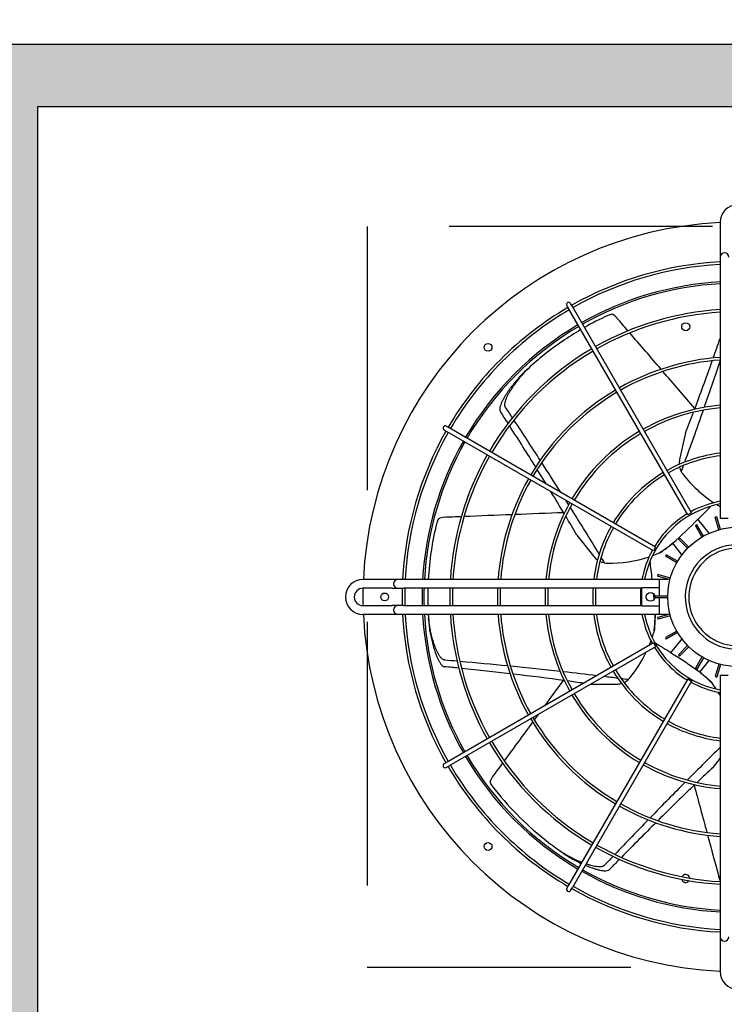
# Model space of a CAD drawing. Header units: millimetres. Extents: x -7955266 to 72030, y -46136 to 9299934.
# Tile 78 of 203: x -5162056 to -5161886, y 6618521 to 6618759. Entities that reach past the tile are written whole.
import ezdxf
from ezdxf.enums import TextEntityAlignment as Align

# ---------------------------------------------------------------- set-up
doc = ezdxf.new("R2010")
doc.units = ezdxf.units.MM
doc.header["$LTSCALE"] = 10
doc.linetypes.add('HIDDEN', pattern=[9.525, 6.35, -3.175])
for name, color, linetype, lineweight in [('BMS_urzadzenia_nr_obw_magistrala', 140, 'Continuous', 13), ('BMS_urzadzenia_WE_WY', 30, 'Continuous', 20), ('IE_ATRYBUTY_ BLOCK_1', 7, 'Continuous', 25), ('IE_ATRYBUTY_ BLOCK_2', 7, 'Continuous', 18), ('IE_urzadzenia', 30, 'Continuous', 25), ('IE_urzadzenia_nr_obw', 94, 'Continuous', 20)]:
    doc.layers.add(name, color=color, linetype=linetype, lineweight=lineweight)
doc.styles.add('ROMANS', font='romans.shx', dxfattribs={"width": 0.8})

# ---------------------------------------------------------------- blocks, each defined once
blk = doc.blocks.new('urzadzenie_klimatyzator_zewn_VRF')
h = blk.add_hatch(color=256)
h.paths.add_polyline_path([(-337.5, -330), (337.5, -330), (337.5, -15), (-337.5, -15)], flags=16)
h.paths.add_polyline_path([(-352.5, -345), (352.5, -345), (352.5, 0), (-352.5, 0)])
at = {"linetype": 'HIDDEN'}
for p, q in [((-258, -43.88), (-258, -222.38)), ((-79.5, -43.88), (-258, -43.88)), ((-258, -222.38), (-79.5, -222.38))]:
    blk.add_line(p, q, dxfattribs=at)
for p, q in [((-172.95, -42.82), (-172.95, -49.86)), ((-172.95, -49.86), (-172.95, -51.22)), ((-172.95, -51.22), (-172.95, -52.59)), ((-172.95, -52.59), (-172.95, -114.22)), ((-209.89, -62.91), (-209.47, -63.64)), ((-180.75, -113.38), (-209.47, -63.64)), ((-208.56, -63.12), (-208.98, -62.39)), ((-179.85, -112.86), (-208.56, -63.12)), ((-238.23, -92.4), (-238.96, -91.98)), ((-188.49, -121.12), (-238.23, -92.4)), ((-239.49, -92.89), (-238.76, -93.31)), ((-189.02, -122.03), (-238.76, -93.31)), ((-181.26, -93.55), (-182.73, -99.99)), ((-179.85, -112.86), (-180.75, -113.38)), ((-173.71, -113.8), (-174.12, -113.91)), ((-172.89, -116.84), (-173.71, -113.8)), ((-178.54, -115.74), (-178.91, -115.95)), ((-177.33, -118.68), (-178.91, -115.95)), ((-176.97, -118.47), (-178.54, -115.74)), ((-175.61, -117.79), (-178.31, -114.4)), ((-173.3, -116.95), (-174.12, -113.91)), ((-170.99, -114.22), (-172.95, -114.22)), ((-207.49, -118.23), (-203.37, -123.4)), ((-184.47, -120.26), (-185.14, -120.8)), ((-184.42, -120.21), (-182.18, -123.03)), ((-182.71, -118.87), (-183.01, -119.17)), ((-180.78, -121.4), (-183.01, -119.17)), ((-180.48, -121.1), (-182.71, -118.87)), ((-188.49, -121.12), (-189.02, -122.03)), ((-185.92, -122.97), (-186.13, -123.33)), ((-183.4, -124.91), (-186.13, -123.33)), ((-183.19, -124.54), (-185.92, -122.97)), ((-187.97, -127.76), (-188.07, -128.16)), ((-184.92, -128.57), (-187.97, -127.76)), ((-252.01, -128.93), (-259.05, -128.93)), ((-250.65, -128.93), (-252.01, -128.93)), ((-249.29, -128.93), (-250.65, -128.93)), ((-187.65, -128.93), (-249.29, -128.93)), ((-185.03, -128.98), (-188.07, -128.16)), ((-185.24, -128.93), (-187.65, -128.93)), ((-187.65, -128.93), (-187.65, -130.88)), ((-252.01, -131.02), (-259.05, -131.02)), ((-252.01, -131.02), (-250.65, -131.02)), ((-250.65, -131.02), (-249.29, -131.02)), ((-191.85, -131.02), (-249.29, -131.02)), ((-191.85, -130.88), (-187.65, -130.88)), ((-191.85, -135.37), (-191.85, -130.88)), ((-187.65, -130.88), (-187.65, -132.91)), ((-259.05, -135.22), (-252.01, -135.22)), ((-250.65, -135.22), (-252.01, -135.22)), ((-249.29, -135.22), (-250.65, -135.22)), ((-249.29, -135.22), (-191.85, -135.22)), ((-185.55, -132.91), (-188.7, -132.91)), ((-188.7, -132.91), (-188.7, -133.34)), ((-185.55, -133.34), (-188.7, -133.34)), ((-187.65, -133.34), (-187.65, -135.37)), ((-259.05, -137.32), (-252.01, -137.32)), ((-252.01, -137.32), (-250.65, -137.32)), ((-250.65, -137.32), (-249.29, -137.32)), ((-249.29, -137.32), (-187.65, -137.32)), ((-187.65, -135.37), (-191.85, -135.37)), ((-188.61, -137.39), (-188.61, -138.26)), ((-185.03, -137.27), (-188.07, -138.09)), ((-187.65, -135.37), (-187.65, -137.32)), ((-187.65, -137.32), (-185.24, -137.32)), ((-188.07, -138.09), (-187.97, -138.49)), ((-184.92, -137.68), (-187.97, -138.49)), ((-183.4, -141.34), (-186.13, -142.92)), ((-183.19, -141.71), (-185.92, -143.28)), ((-189.02, -144.22), (-238.76, -172.94)), ((-189.02, -144.22), (-188.49, -145.13)), ((-186.13, -142.92), (-185.92, -143.28)), ((-182.18, -143.22), (-184.88, -146.62)), ((-188.49, -145.13), (-238.23, -173.85)), ((-180.78, -144.85), (-183.01, -147.08)), ((-183.01, -147.08), (-182.71, -147.38)), ((-180.48, -145.15), (-182.71, -147.38)), ((-177.33, -147.57), (-178.91, -150.3)), ((-176.97, -147.78), (-178.54, -150.51)), ((-177.85, -151.28), (-175.61, -148.46)), ((-173.3, -149.3), (-174.12, -152.34)), ((-172.89, -149.41), (-173.71, -152.45)), ((-178.91, -150.3), (-178.54, -150.51)), ((-177.79, -151.31), (-177.12, -151.85)), ((-180.75, -152.87), (-209.47, -202.61)), ((-179.85, -153.39), (-208.56, -203.13)), ((-204.07, -154.12), (-197.94, -154.12)), ((-180.75, -152.87), (-179.85, -153.39)), ((-174.12, -152.34), (-173.71, -152.45)), ((-172.95, -152.02), (-172.95, -213.66)), ((-172.95, -152.02), (-170.99, -152.02)), ((-238.76, -172.94), (-239.49, -173.36)), ((-174.65, -174.21), (-172.95, -172.07)), ((-238.96, -174.27), (-238.23, -173.85)), ((-209.47, -202.61), (-209.89, -203.34)), ((-208.98, -203.86), (-208.56, -203.13)), ((-172.95, -213.66), (-172.95, -215.02)), ((-172.95, -215.02), (-172.95, -216.39)), ((-172.95, -216.39), (-172.95, -223.43))]:
    blk.add_line(p, q)
for points in [[(-352.5, -345), (352.5, -345), (352.5, 0), (-352.5, 0)], [(-337.5, -330), (337.5, -330), (337.5, -15), (-337.5, -15)]]:
    blk.add_lwpolyline(points, close=True)
for centre, radius in [((-181.25, -68.02), 0.966), ((-228.89, -72.99), 0.945), ((-168.75, -133.13), 16.8), ((-253.8, -133.13), 0.945), ((-189.75, -133.13), 1.05), ((-228.89, -193.26), 0.945)]:
    blk.add_circle(centre, radius)
for centre, radius, start, end in [((-168.75, -42.82), 4.2, 0, 180), ((-168.75, -133.13), 90.3, 92.6659, 177.3341), ((-171.9, -51.22), 1.05, 0, 180), ((-168.75, -133.13), 80.85, 92.9777, 119.6279), ((-168.75, -133.13), 80.22, 93.0012, 119.625), ((-168.75, -133.13), 76.02, 93.1671, 119.6043), ((-168.75, -133.13), 75.6, 93.1847, 119.6021), ((-168.75, -133.13), 80.85, 120.3721, 149.6279), ((-168.75, -133.13), 80.22, 120.375, 149.625), ((-209.44, -62.65), 0.525, 30, 210), ((-168.75, -133.13), 69.36, 93.4714, 119.5663), ((-168.75, -133.13), 74.68, 114.7805, 119.5972), ((-168.75, -133.13), 68.73, 93.5033, 119.5624), ((-198.29, -69.14), 4.2, 99.362, 114.7783), ((-201, -68.69), 4.22, 40.8018, 61.2764), ((-168.75, -133.13), 76.02, 120.3957, 149.6043), ((-168.75, -133.13), 75.6, 120.3979, 149.6021), ((-168.75, -133.13), 74.68, 120.403, 128.5712), ((-168.75, -133.13), 69.36, 120.4337, 149.5663), ((-168.75, -133.13), 68.73, 120.4376, 149.5624), ((-168.74, -133.14), 74.69, 128.5718, 132.479), ((-168.75, -133.13), 57.88, 94.1616, 119.4803), ((-168.74, -133.13), 74.68, 132.4794, 134.3802), ((-168.75, -133.13), 57.25, 94.2074, 119.4745), ((-168.75, -133.13), 57.88, 120.5197, 149.4803), ((-168.75, -133.13), 57.25, 120.5255, 149.4745), ((-168.75, -133.13), 46.39, 95.1946, 119.3516), ((-168.75, -133.13), 45.76, 95.2663, 119.3426), ((-239.22, -92.44), 0.525, 60, 240), ((-168.75, -133.13), 80.85, 150.3721, 177.0223), ((-168.75, -133.13), 80.22, 150.375, 176.9988), ((-168.75, -133.13), 46.39, 120.6484, 149.3516), ((-168.75, -133.13), 45.76, 120.6574, 149.3426), ((-168.75, -133.13), 76.02, 150.3957, 176.8329), ((-168.75, -133.13), 75.6, 150.3979, 176.8153), ((-168.75, -133.13), 69.36, 150.4337, 176.5286), ((-168.75, -133.13), 68.73, 150.4376, 176.4967), ((-168.75, -133.13), 34.9, 96.9115, 119.1381), ((-168.75, -133.13), 34.27, 97.0392, 119.1223), ((-178.63, -100.93), 4.2, 167.1429, 183.5389), ((-178.63, -100.93), 4.2, 192.4851, 208.7032), ((-168.75, -133.13), 34.9, 120.8619, 149.1381), ((-168.75, -133.13), 34.27, 120.8777, 149.1223), ((-178.63, -100.93), 4.2, 208.7039, 217.5935), ((-157.73, -84.83), 30.59, 217.5945, 236.7924), ((-168.75, -133.13), 57.88, 150.5197, 175.8384), ((-168.75, -133.13), 57.25, 150.5255, 175.7926), ((-168.75, -133.13), 46.39, 150.6484, 174.8054), ((-168.75, -133.13), 45.76, 150.6574, 174.7337), ((-168.75, -133.13), 22.79, 100.6222, 169.3778), ((-168.75, -133.13), 23.42, 100.3332, 118.7152), ((-168.75, -133.13), 23.42, 121.2848, 148.7152), ((-168.75, -133.13), 74.68, 166.2092, 176.7757), ((-237.19, -116.33), 4.2, 150.7906, 166.2068), ((-239.23, -118.16), 4.22, 92.2304, 112.7049), ((-168.75, -133.13), 34.9, 150.8619, 173.0885), ((-260.47, -34.2), 114.81, 311.4826, 315.6916), ((-168.75, -133.13), 34.27, 150.8777, 172.9608), ((-205.46, -93.67), 33.88, 301.2682, 308.4084), ((-206.25, -94.21), 33.95, 303.8895, 308.4341), ((-168.75, -133.13), 12.6, 3.1897, 266.8103), ((-168.75, -133.13), 23.42, 151.2848, 169.6668), ((-199.64, -94.38), 30.6, 292.6102, 293.7505), ((-168.75, -133.13), 11.76, 359.4153, 270.5847), ((-200.08, -120.78), 4.2, 218.5714, 234.9675), ((-200.08, -120.78), 4.2, 243.9137, 260.1318), ((-200.08, -120.78), 4.2, 260.1325, 269.0221), ((-199.64, -94.4), 30.59, 269.0231, 288.2209), ((-259.05, -133.13), 4.2, 90, 270), ((-250.65, -129.97), 1.05, 90, 270), ((-259.05, -133.13), 2.1, 90, 270), ((-168.75, -133.13), 90.3, 178.6674, 181.3326), ((-168.75, -133.13), 80.85, 178.5116, 181.4884), ((-168.75, -133.13), 80.22, 178.4999, 181.5001), ((-168.75, -133.13), 76.02, 178.417, 181.583), ((-168.75, -133.13), 75.6, 178.4082, 181.5918), ((-168.75, -133.13), 74.68, 178.3886, 180), ((-168.75, -133.13), 69.36, 178.2651, 181.7349), ((-168.75, -133.13), 68.73, 178.2492, 181.7508), ((-168.75, -133.13), 57.88, 177.9206, 182.0794), ((-168.75, -133.13), 57.25, 177.8977, 182.1023), ((-168.75, -133.13), 46.39, 177.4054, 182.5946), ((-168.75, -133.13), 45.76, 177.3696, 182.6304), ((-168.75, -133.13), 34.9, 176.5505, 183.4495), ((-168.75, -133.13), 34.27, 176.487, 183.513), ((-168.75, -133.13), 23.42, 174.8545, 185.1455), ((-303.28, -143.16), 114.81, 4.7323, 5.3661), ((-250.65, -136.27), 1.05, 90, 270), ((-168.75, -133.13), 90.3, 182.6659, 267.3341), ((-168.75, -133.13), 80.85, 182.9777, 209.6279), ((-168.75, -133.13), 80.22, 183.0012, 209.625), ((-168.75, -133.13), 76.02, 183.1671, 209.6043), ((-168.75, -133.13), 75.6, 183.1847, 209.6021), ((-168.75, -133.13), 69.36, 183.4714, 209.5663), ((-168.75, -133.13), 68.73, 183.5033, 209.5624), ((-168.75, -133.13), 57.88, 184.1616, 209.4803), ((-168.75, -133.13), 57.25, 184.2074, 209.4745), ((-168.75, -133.13), 46.39, 185.1946, 209.3516), ((-168.75, -133.13), 45.76, 185.2663, 209.3426), ((-168.75, -133.13), 34.9, 186.9115, 209.1381), ((-168.75, -133.13), 34.27, 187.0392, 209.1223), ((-168.75, -133.13), 23.42, 190.3332, 208.7152), ((-168.75, -133.13), 22.79, 190.6222, 259.3778), ((-222.49, -137.23), 33.88, 352.6968, 359.837), ((-168.74, -133.12), 74.68, 183.908, 185.8088), ((-222.56, -138.18), 33.95, 355.3181, 359.8627), ((-218.3, -133.12), 30.6, 344.0387, 345.1791), ((-218.29, -133.12), 30.59, 320.4524, 334.2097), ((-168.75, -133.13), 23.42, 211.2848, 238.7152), ((-244.79, -244.56), 114.81, 54.3397, 58.5487), ((-168.75, -133.13), 34.9, 210.8619, 239.1381), ((-168.75, -133.13), 34.27, 210.8777, 239.1223), ((-199.05, -177.7), 33.88, 44.1254, 51.2655), ((-198.35, -178.34), 33.95, 46.7467, 51.2913), ((-197.94, -149.93), 4.2, 270, 286.3961), ((-197.94, -149.93), 4.2, 295.3423, 311.5603), ((-197.94, -149.92), 4.2, 311.5611, 320.4506), ((-168.75, -133.13), 23.42, 241.2848, 259.6668), ((-199.65, -171.86), 30.6, 35.4673, 36.6077), ((-168.75, -133.13), 45.76, 210.6574, 239.3426), ((-168.75, -133.13), 46.39, 210.6484, 239.3516), ((-168.75, -133.13), 57.88, 210.5197, 239.4803), ((-168.75, -133.13), 57.25, 210.5255, 239.4745), ((-168.75, -133.13), 34.9, 240.8619, 263.0885), ((-168.75, -133.13), 34.27, 240.8777, 262.9608), ((-168.75, -133.13), 69.36, 210.4337, 239.5663), ((-168.75, -133.13), 68.73, 210.4376, 239.5624), ((-168.75, -133.13), 76.02, 210.3957, 239.6043), ((-168.75, -133.13), 75.6, 210.3979, 239.6021), ((-168.75, -133.13), 45.76, 240.6574, 264.7337), ((-239.22, -173.81), 0.525, 120, 300), ((-168.75, -133.13), 80.85, 210.3721, 239.6279), ((-168.75, -133.13), 80.22, 210.375, 239.625), ((-168.75, -133.13), 46.39, 240.6484, 264.8054), ((-224.39, -178.9), 4.22, 143.6589, 164.1335), ((-224.56, -176.16), 4.2, 202.2191, 217.6354), ((-168.75, -133.12), 74.68, 217.6379, 231.4283), ((-168.75, -133.13), 57.88, 240.5197, 265.8384), ((-168.75, -133.13), 57.25, 240.5255, 265.7926), ((-168.74, -133.11), 74.69, 231.4289, 235.3361), ((-168.75, -133.12), 74.68, 235.3366, 237.2373), ((-194.16, -167.26), 32.19, 237.9771, 247.8759), ((-168.75, -133.13), 69.36, 240.4337, 266.5286), ((-168.75, -133.13), 68.73, 240.4376, 266.4967), ((-190.85, -163.75), 37.02, 240.3474, 245.1121), ((-168.75, -133.13), 76.02, 240.3957, 266.8329), ((-168.75, -133.13), 75.6, 240.3979, 266.8153), ((-181.25, -200.96), 0.966, 193.1209, 326.0042), ((-181.25, -200.96), 0.966, 90, 154.8946), ((-181.25, -200.96), 0.966, 4.2305, 90), ((-209.44, -203.6), 0.525, 150, 330), ((-168.75, -133.13), 80.85, 240.3721, 267.0223), ((-168.75, -133.13), 80.22, 240.375, 266.9988), ((-171.9, -215.02), 1.05, 180, 0), ((-168.75, -223.43), 4.2, 180, 0)]:
    blk.add_arc(centre, radius, start, end)
for centre, major_axis, ratio, start_param, end_param in [((493.84, -1011.21), (1041.82, -1306.4), 0.040757, 2.343333, 2.346709), ((493.84, -1011.21), (1041.82, -1306.4), 0.040757, 2.333158, 2.342778), ((604.83, 3388.45), (-800.54, -3507.39), 0.018843, 0.161837, 0.170185), ((604.83, 3388.45), (-800.54, -3507.39), 0.018843, 0.137514, 0.160637), ((604.83, 3388.45), (-804.26, -3523.69), 0.018843, 0.169281, 0.187526), ((493.84, -1011.21), (1041.82, -1306.4), 0.040757, 2.322894, 2.332595), ((-2439.71, 2667.35), (2253.49, -2825.78), 0.018843, 0.206114, 0.210059), ((-2439.71, 2667.35), (2243.06, -2812.71), 0.018843, 0.181938, 0.187017), ((604.83, 3388.45), (-804.26, -3523.69), 0.018843, 0.144674, 0.168097), ((604.83, 3388.45), (-800.54, -3507.39), 0.018843, 0.124789, 0.135982), ((-2439.71, 2667.35), (2243.06, -2812.71), 0.018843, 0.161837, 0.180909), ((-2439.71, 2667.35), (2253.49, -2825.78), 0.018843, 0.188944, 0.205219), ((-2439.71, 2667.35), (2253.49, -2825.78), 0.018843, 0.1749, 0.187941), ((604.83, 3388.45), (-804.26, -3523.69), 0.018843, 0.13987, 0.143049), ((-2439.71, 2667.35), (2243.06, -2812.71), 0.018843, 0.153372, 0.160637), ((-2439.71, 2667.35), (2243.06, -2812.71), 0.018843, 0.137514, 0.149342), ((-2439.71, 2667.35), (2253.49, -2825.78), 0.018843, 0.169281, 0.171277), ((-2439.71, 2667.35), (2253.49, -2825.78), 0.018843, 0.144674, 0.168097), ((-211.69, -126.49), (-53.24, -42.46), 0.192511, 2.087387, 2.163873), ((930.88, -162.56), (-1670.95, 0), 0.040757, -0.79826, -0.794884), ((930.88, -162.56), (-1670.95, 0), 0.040757, -0.808434, -0.798814), ((930.88, -162.56), (-1670.95, 0), 0.040757, -0.818699, -0.808998), ((-2439.71, 2667.35), (2243.06, -2812.71), 0.018843, 0.124789, 0.135982), ((-2439.71, 2667.35), (2253.49, -2825.78), 0.018843, 0.13987, 0.143049), ((-200.71, -162.56), (0, -68.1), 0.192511, 2.087387, 2.163873), ((-165.66, -176.47), (53.24, -42.46), 0.192511, 2.087387, 2.163873), ((-3774.17, -162.56), (-3614.31, 0), 0.018843, 3.347706, 3.351652), ((-3774.17, -162.56), (3614.31, 0), 0.018843, 0.188944, 0.205219), ((-3774.17, -162.56), (-3597.59, 0), 0.018843, 3.323531, 3.328609), ((-3774.17, -162.56), (3597.59, 0), 0.018843, 0.161837, 0.180909), ((-3774.17, -162.56), (3614.31, 0), 0.018843, 0.169281, 0.187941), ((-3774.17, -162.56), (3597.59, 0), 0.018843, 0.137514, 0.160637), ((-3774.17, -162.56), (3614.31, 0), 0.018843, 0.154092, 0.168097), ((539.87, 708.25), (-1041.82, -1306.4), 0.040757, -0.818699, -0.812439), ((-3774.17, -162.56), (-3597.59, 0), 0.018843, 3.269232, 3.277575), ((-3774.17, -162.56), (-3614.31, 0), 0.018843, 3.286266, 3.29253), ((-3774.17, -162.56), (3614.31, 0), 0.018843, 0.13987, 0.143049), ((539.87, 708.25), (-1041.82, -1306.4), 0.040757, -0.808434, -0.798814), ((539.87, 708.25), (-1041.82, -1306.4), 0.040757, -0.81028, -0.808998), ((-2393.68, -2970.31), (-2253.49, -2825.78), 0.018843, 3.2903, 3.30969), ((539.87, 708.25), (-1041.82, -1306.4), 0.040757, -0.79826, -0.794884), ((-2393.68, -2970.31), (-2243.06, -2812.71), 0.018843, 3.266381, 3.277575), ((-2393.68, -2970.31), (-2253.49, -2825.78), 0.018843, 3.310873, 3.329534), ((-2393.68, -2970.31), (-2243.06, -2812.71), 0.018843, 3.279106, 3.30223), ((-384.74, 945.49), (371.82, -1629.06), 0.040757, -0.818699, -0.808998), ((-2393.68, -2970.31), (-2253.49, -2825.78), 0.018843, 3.330536, 3.346812), ((-2393.68, -2970.31), (-2243.06, -2812.71), 0.018843, 3.303429, 3.322502), ((-384.74, 945.49), (371.82, -1629.06), 0.040757, -0.808434, -0.798815), ((-2393.68, -2970.31), (-2253.49, -2825.78), 0.018843, 3.347706, 3.351652), ((-2393.68, -2970.31), (-2243.06, -2812.71), 0.018843, 3.323531, 3.328609)]:
    blk.add_ellipse(centre, major_axis=major_axis, ratio=ratio, start_param=start_param, end_param=end_param)
for points, knots in [([(-224.65, -87.46), (-224.69, -87.41), (-224.71, -87.36), (-224.77, -87.22), (-224.8, -87.13), (-224.82, -86.95), (-224.83, -86.86), (-224.83, -86.68), (-224.82, -86.59), (-224.8, -86.4), (-224.78, -86.29), (-224.73, -86.06), (-224.69, -85.95), (-224.59, -85.62), (-224.5, -85.39), (-224.31, -84.95), (-224.21, -84.73), (-223.99, -84.31), (-223.88, -84.11), (-223.56, -83.56), (-223.34, -83.19), (-222.86, -82.47), (-222.61, -82.11), (-222.09, -81.39), (-221.82, -81.04), (-221.26, -80.34), (-220.97, -80), (-220.19, -79.1), (-219.69, -78.56), (-219.18, -78.05)], [116.818504, 116.818504, 116.818504, 116.818504, 117.674315, 117.674315, 118.90653, 118.90653, 120.138745, 120.138745, 121.370961, 121.370961, 122.9854, 122.9854, 124.599839, 124.599839, 127.828717, 127.828717, 131.057596, 131.057596, 134.286474, 134.286474, 140.459649, 140.459649, 146.632824, 146.632824, 152.805999, 152.805999, 158.979173, 158.979173, 169.240552, 169.240552, 169.240552, 169.240552]), ([(-220.98, -79.75), (-221.16, -79.95), (-221.33, -80.14), (-221.82, -80.7), (-222.12, -81.06), (-222.72, -81.79), (-223.01, -82.16), (-223.57, -82.91), (-223.84, -83.28), (-224.35, -84.04), (-224.6, -84.42), (-224.95, -84.99), (-225.07, -85.21), (-225.31, -85.65), (-225.43, -85.88), (-225.65, -86.34), (-225.75, -86.58), (-225.88, -86.93), (-225.91, -87.05), (-225.98, -87.28), (-226, -87.4), (-226.05, -87.68), (-226.06, -87.87), (-226.03, -88.13), (-226.01, -88.22), (-225.96, -88.36), (-225.93, -88.41), (-225.9, -88.46)], [72.856457, 72.856457, 72.856457, 72.856457, 76.498272, 76.498272, 82.972306, 82.972306, 89.446341, 89.446341, 95.920375, 95.920375, 102.39441, 102.39441, 105.823764, 105.823764, 109.253118, 109.253118, 112.682473, 112.682473, 114.39715, 114.39715, 116.111827, 116.111827, 118.548976, 118.548976, 119.767551, 119.767551, 120.608571, 120.608571, 120.608571, 120.608571]), ([(-239.31, -148.36), (-239.37, -148.36), (-239.42, -148.34), (-239.57, -148.3), (-239.65, -148.27), (-239.81, -148.18), (-239.88, -148.13), (-240.02, -148.01), (-240.09, -147.95), (-240.23, -147.81), (-240.3, -147.73), (-240.44, -147.55), (-240.51, -147.45), (-240.71, -147.16), (-240.83, -146.95), (-241.06, -146.53), (-241.16, -146.31), (-241.35, -145.88), (-241.44, -145.67), (-241.68, -145.07), (-241.82, -144.67), (-242.09, -143.85), (-242.22, -143.43), (-242.45, -142.57), (-242.56, -142.14), (-242.76, -141.27), (-242.85, -140.83), (-243.06, -139.66), (-243.17, -138.93), (-243.25, -138.21)], [116.818504, 116.818504, 116.818504, 116.818504, 117.674315, 117.674315, 118.90653, 118.90653, 120.138745, 120.138745, 121.370961, 121.370961, 122.9854, 122.9854, 124.599839, 124.599839, 127.828717, 127.828717, 131.057596, 131.057596, 134.286474, 134.286474, 140.459649, 140.459649, 146.632824, 146.632824, 152.805999, 152.805999, 158.979173, 158.979173, 169.240552, 169.240552, 169.240552, 169.240552]), ([(-243.04, -140.68), (-243, -140.94), (-242.96, -141.2), (-242.83, -141.93), (-242.74, -142.39), (-242.54, -143.31), (-242.43, -143.77), (-242.19, -144.67), (-242.07, -145.12), (-241.8, -145.99), (-241.65, -146.42), (-241.42, -147.05), (-241.33, -147.28), (-241.13, -147.75), (-241.03, -147.98), (-240.8, -148.44), (-240.68, -148.67), (-240.48, -148.98), (-240.42, -149.09), (-240.27, -149.28), (-240.2, -149.38), (-240, -149.59), (-239.87, -149.72), (-239.64, -149.86), (-239.56, -149.9), (-239.42, -149.94), (-239.36, -149.95), (-239.31, -149.96)], [72.856457, 72.856457, 72.856457, 72.856457, 76.498272, 76.498272, 82.972306, 82.972306, 89.446341, 89.446341, 95.920375, 95.920375, 102.39441, 102.39441, 105.823764, 105.823764, 109.253118, 109.253118, 112.682473, 112.682473, 114.39715, 114.39715, 116.111827, 116.111827, 118.548976, 118.548976, 119.767551, 119.767551, 120.608571, 120.608571, 120.608571, 120.608571]), ([(-205.46, -197.76), (-205.19, -197.88), (-204.93, -197.99), (-204.23, -198.26), (-203.81, -198.41), (-203.17, -198.62), (-202.93, -198.7), (-202.45, -198.83), (-202.2, -198.9), (-201.7, -199.01), (-201.45, -199.05), (-201.08, -199.1), (-200.95, -199.11), (-200.71, -199.12), (-200.59, -199.12), (-200.3, -199.1), (-200.12, -199.07), (-199.87, -198.98), (-199.79, -198.94), (-199.67, -198.86), (-199.62, -198.82), (-199.58, -198.78)], [91.858893, 91.858893, 91.858893, 91.858893, 95.920375, 95.920375, 102.39441, 102.39441, 105.823764, 105.823764, 109.253118, 109.253118, 112.682473, 112.682473, 114.39715, 114.39715, 116.111827, 116.111827, 118.548976, 118.548976, 119.767551, 119.767551, 120.608571, 120.608571, 120.608571, 120.608571]), ([(-200.83, -197.79), (-200.87, -197.83), (-200.92, -197.87), (-201.04, -197.96), (-201.12, -198), (-201.28, -198.07), (-201.37, -198.09), (-201.55, -198.13), (-201.64, -198.15), (-201.83, -198.17), (-201.95, -198.17), (-202.18, -198.17), (-202.29, -198.16), (-202.64, -198.14), (-202.88, -198.1), (-203.35, -198.01), (-203.59, -197.96), (-204.04, -197.84), (-204.27, -197.78), (-204.74, -197.63), (-205.01, -197.55), (-205.28, -197.45)], [116.818504, 116.818504, 116.818504, 116.818504, 117.674315, 117.674315, 118.90653, 118.90653, 120.138745, 120.138745, 121.370961, 121.370961, 122.9854, 122.9854, 124.599839, 124.599839, 127.828717, 127.828717, 131.057596, 131.057596, 134.286474, 134.286474, 138.394553, 138.394553, 138.394553, 138.394553])]:
    blk.add_open_spline(points, degree=3, knots=knots)
for points in [[(-173.74, -110.89), (-173.48, -111.05), (-173.21, -111.21), (-172.95, -111.36)], [(-189.24, -123.16), (-188.78, -122.99), (-188.32, -122.82), (-187.88, -122.63)], [(-243.43, -133.13), (-243.43, -133.82), (-243.42, -134.52), (-243.4, -135.22)], [(-243.31, -137.32), (-243.29, -137.62), (-243.27, -137.92), (-243.25, -138.21)], [(-189.32, -142.93), (-189.16, -142.47), (-189.01, -142), (-188.88, -141.54)], [(-190.02, -144.8), (-189.87, -144.45), (-189.74, -144.11), (-189.61, -143.76)], [(-173.9, -155.32), (-174.17, -154.91), (-174.44, -154.5), (-174.73, -154.11)], [(-172.95, -156.91), (-173.11, -156.62), (-173.27, -156.34), (-173.44, -156.07)]]:
    blk.add_open_spline(points, degree=3)
at = {"layer": 'BMS_urzadzenia_nr_obw_magistrala', "style": 'ROMANS', "width": 0.5, "flags": 8}
blk.add_attdef('ADR_BMS', (401.61, -301.55), '', height=150, dxfattribs=at)
at = {"layer": 'BMS_urzadzenia_WE_WY', "style": 'ROMANS', "width": 0.5, "flags": 8}
blk.add_attdef('BMS_WE_WY', (401.61, -506.64), '', height=150, dxfattribs=at)
at = {"layer": 'IE_ATRYBUTY_ BLOCK_1', "style": 'ROMANS', "width": 0.5, "flags": 8}
blk.add_attdef('TYP', text='', height=200, dxfattribs=at).set_placement((0, 22.14), align=Align.CENTER)
at = {"layer": 'IE_ATRYBUTY_ BLOCK_2', "style": 'ROMANS', "width": 0.5, "flags": 8}
for tag, p in [('OPIS1', (0, -539.99)), ('OPIS2', (0, -725.98))]:
    blk.add_attdef(tag, text='', height=150, dxfattribs=at).set_placement(p, align=Align.CENTER)
at = {"layer": 'IE_urzadzenia_nr_obw', "style": 'ROMANS', "width": 0.5, "flags": 8}
blk.add_attdef('NR_OBW', (401.61, -115.56), '', height=150, dxfattribs=at)

msp = doc.modelspace()

# ---------------------------------------------------------------- block references
at = {"layer": 'IE_urzadzenia'}
msp.add_blockref('urzadzenie_klimatyzator_zewn_VRF', (-5161714.17, 6618752.6), dxfattribs=at)

doc.saveas('drawing.dxf')
